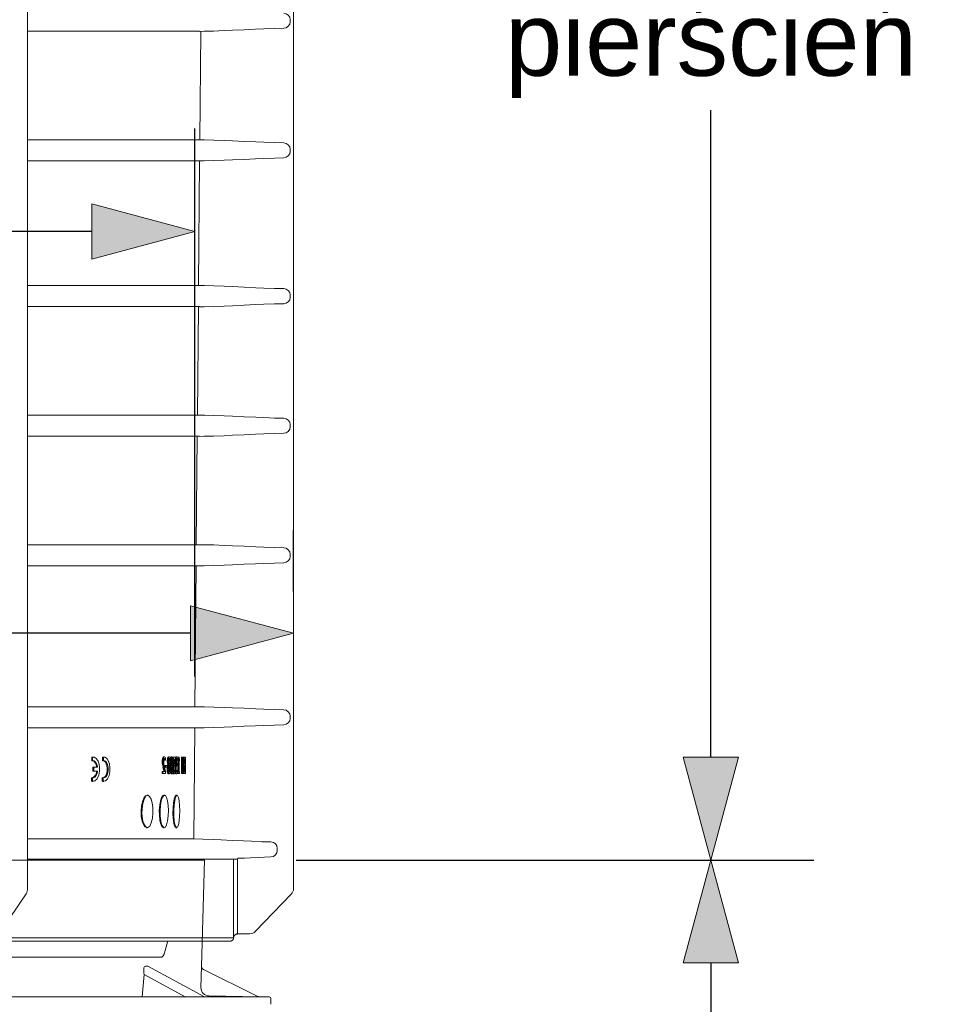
# Model space of a CAD drawing. Header units: millimetres. Extents: x 451 to 766, y 63 to 285.
# Tile 16 of 37: x 554 to 583, y 167 to 197. Entities that reach past the tile are written whole.
import ezdxf

# ---------------------------------------------------------------- set-up
doc = ezdxf.new("R2010")
doc.units = ezdxf.units.MM
doc.header["$LTSCALE"] = 5.08
doc.header["$PDMODE"] = 1
doc.header["$PDSIZE"] = -2
doc.linetypes.add('STYLE_10', pattern=[0.45139, 0.3125, -0.13889])
doc.layers.get('0').update_dxf_attribs({"lineweight": 18})
for name, color, linetype, lineweight in [('Bard 66 VS', 7, 'Continuous', 18), ('Keine', 7, 'Continuous', 18), ('None', 7, 'Continuous', 18)]:
    doc.layers.add(name, color=color, linetype=linetype, lineweight=lineweight)
doc.styles.add('Arial', font='arial.ttf')
doc.dimstyles.new('ASME', dxfattribs={"dimtxt": 2.272868, "dimasz": 3.175, "dimexe": 3.175, "dimexo": 1.5875, "dimgap": 0, "dimtad": 0, "dimtih": 1, "dimtoh": 1, "dimdec": 0, "dimzin": 3, "dimtxsty": 'Arial', "dimblk": 'VW_FILLEDARROW', "dimcen": 0, "dimazin": 0, "dimtfac": 1, "dimtdec": 0, "dimtix": 1, "dimtofl": 0, "dimtmove": 0, "dimatfit": 0, "dimldrblk": 'VW_FILLEDARROW', "dimfxl": 1, "dimfrac": 2, "dimtolj": 1, "dimtzin": 3, "dimarcsym": 0})

# ---------------------------------------------------------------- blocks, each defined once
blk = doc.blocks.new('Gruppe')
at = {"color": 7, "linetype": 'Continuous', "lineweight": 5}
for p, q in [((-152.55, 402.21), (-152.16, 402.15)), ((-152.55, 402.21), (-151.98, 402.21)), ((-152.16, 402.25), (-151.58, 402.25)), ((-145.88, 402.21), (-145.51, 402.15)), ((-145.88, 402.21), (-145.32, 402.21)), ((-145.51, 402.25), (-144.95, 402.25)), ((-108.21, 402.46), (-107.69, 402.46)), ((-105.2, 402.46), (-104.68, 402.46)), ((-103.99, 401.55), (-104.07, 400.97)), ((-103.99, 401.55), (-103.48, 401.55)), ((-103.49, 402.46), (-102.98, 402.46)), ((-102.58, 402.21), (-102.07, 402.21)), ((-102.07, 402.21), (-100.94, 402.21)), ((-100.84, 401.89), (-100.34, 401.89)), ((-100.45, 402.46), (-99.94, 402.46)), ((-99.31, 402.21), (-98.8, 402.21)), ((-98.8, 402.21), (-98.62, 402.21)), ((-97.07, 402.21), (-96.57, 402.21)), ((-96.57, 402.21), (-96.39, 402.21)), ((-96.36, 402.21), (-96.39, 401.77)), ((-96.36, 402.21), (-95.86, 402.21)), ((-95.86, 402.21), (-95.61, 402.21)), ((-95.61, 402.21), (-95.43, 402.21)), ((-95.43, 402.21), (-94.68, 402.21)), ((-152.58, 399.95), (-152.01, 399.95)), ((-151.81, 395.95), (-151.24, 395.95)), ((-148.92, 395.95), (-151.24, 395.95)), ((-145.9, 399.95), (-145.34, 399.95)), ((-109.01, 399.69), (-108.49, 399.69)), ((-108.89, 397.68), (-108.37, 397.68)), ((-108.55, 395.96), (-108.04, 395.96)), ((-107.83, 401), (-107.32, 401)), ((-107.6, 400.44), (-107.08, 400.44)), ((-107.22, 397.15), (-107.23, 396.01)), ((-107.23, 396.01), (-106.72, 396.01)), ((-107.22, 397.15), (-106.71, 397.15)), ((-107.06, 400.44), (-107.08, 400.44)), ((-105.78, 396.01), (-106.72, 396.01)), ((-106.71, 397.15), (-105.77, 397.15)), ((-105.92, 399.91), (-105.41, 399.91)), ((-105.59, 397.5), (-105.77, 396.95)), ((-105.59, 397.54), (-105.59, 397.5)), ((-105.59, 397.54), (-105.08, 397.54)), ((-105.59, 397.5), (-105.08, 397.5)), ((-105.08, 398.51), (-104.57, 398.51)), ((-104.85, 399.96), (-104.34, 399.96)), ((-104.84, 395.06), (-104.32, 395.06)), ((-104.26, 397.81), (-104.26, 397.58)), ((-104.26, 397.81), (-103.75, 397.81)), ((-103.51, 395.75), (-103, 395.75)), ((-103.3, 397.25), (-102.79, 397.25)), ((-103.14, 399), (-102.63, 399)), ((-102.64, 395.36), (-102.13, 395.36)), ((-102.59, 401.07), (-102.08, 401.07)), ((-102.4, 397.79), (-101.89, 397.79)), ((-101.2, 401.07), (-102.08, 401.07)), ((-101.92, 398.41), (-101.41, 398.41)), ((-101.5, 397.02), (-100.99, 397.02)), ((-101.12, 395.14), (-100.61, 395.14)), ((-100.97, 396.99), (-100.46, 396.99)), ((-100.96, 400.01), (-100.52, 400.01)), ((-100.71, 397.74), (-100.71, 397.64)), ((-100.71, 397.74), (-100.2, 397.74)), ((-100.71, 397.64), (-100.2, 397.64)), ((-100.18, 401), (-99.67, 401)), ((-100, 400.44), (-99.5, 400.44)), ((-99.83, 397.02), (-99.94, 397.02)), ((-99.9, 398.16), (-99.82, 398.16)), ((-99.48, 400.44), (-99.5, 400.44)), ((-98.31, 399.93), (-98.6, 399.93)), ((-95.86, 392.21), (-95.78, 400.83)), ((-95.65, 397.15), (-95.43, 397.15)), ((-95.64, 398.29), (-95.42, 398.29)), ((-95.62, 401.07), (-95.44, 401.07)), ((-94.83, 401.07), (-95.44, 401.07)), ((-94.87, 397.15), (-95.43, 397.15)), ((-95.42, 398.29), (-94.86, 398.29)), ((-152.68, 389.55), (-152.11, 389.55)), ((-151.83, 393.63), (-151.26, 393.63)), ((-151.26, 393.63), (-148.94, 393.63)), ((-146, 389.55), (-145.44, 389.55)), ((-109.16, 393.35), (-109.17, 392.21)), ((-109.17, 392.21), (-108.66, 392.21)), ((-109.16, 393.35), (-108.65, 393.35)), ((-107.07, 392.21), (-108.66, 392.21)), ((-108.65, 393.35), (-107.38, 393.35)), ((-106.03, 394.99), (-105.51, 394.99)), ((-105.29, 391.96), (-104.78, 391.96)), ((-104.06, 393.57), (-103.55, 393.57)), ((-103.34, 391.96), (-102.83, 391.96)), ((-103.1, 393.35), (-102.59, 393.35)), ((-102.59, 393.35), (-102.57, 393.35)), ((-102.48, 392.94), (-101.97, 392.94)), ((-101.99, 391.96), (-101.48, 391.96)), ((-101.69, 393.41), (-101.18, 393.41)), ((-101.47, 393.98), (-100.96, 393.98)), ((-100.96, 393.98), (-100.94, 393.98)), ((-100.95, 392.89), (-100.46, 392.89)), ((-100.52, 391.96), (-100.01, 391.96)), ((-100.02, 393.98), (-100.12, 393.64)), ((-100.02, 393.98), (-99.51, 393.98)), ((-99.7, 392.21), (-99.19, 392.21)), ((-99.51, 393.98), (-99.49, 393.98)), ((-99.5, 393.22), (-99.19, 393.22)), ((-99.19, 393.22), (-98.88, 393.22)), ((-98.37, 392.21), (-99.19, 392.21)), ((-98.66, 393.22), (-98.36, 393.22)), ((-97.16, 392.21), (-96.66, 392.21)), ((-96.44, 392.21), (-96.66, 392.21)), ((-96.35, 393.38), (-96.36, 392.21)), ((-96.36, 392.21), (-95.86, 392.21)), ((-95.7, 392.21), (-95.86, 392.21)), ((-95.7, 392.21), (-95.52, 392.21)), ((-95.69, 393.35), (-95.51, 393.35)), ((-94.77, 392.21), (-95.52, 392.21)), ((-95.51, 393.35), (-94.9, 393.35)), ((-152.3, 387.32), (-152.7, 387.29)), ((-152.7, 387.29), (-152.13, 387.29)), ((-151.73, 387.25), (-152.3, 387.25)), ((-145.65, 387.32), (-146.02, 387.29)), ((-146.02, 387.29), (-145.46, 387.29)), ((-145.09, 387.25), (-145.65, 387.25)), ((-118.5, 378.67), (-117.97, 378.67)), ((-108.1, 378.67), (-107.59, 378.67)), ((-100.4, 378.67), (-99.9, 378.67)), ((-118.15, 358.67), (-118.68, 358.67)), ((-107.76, 358.67), (-108.28, 358.67)), ((-100.07, 358.67), (-100.58, 358.67))]:
    blk.add_line(p, q, dxfattribs=at)
for points in [[(-152.58, 399.95), (-152.57, 400.42), (-152.55, 402.21)], [(-152.13, 387.29), (-150.62, 387.54), (-149.23, 388.87), (-148.24, 391.02), (-147.76, 393.48), (-147.72, 395.84), (-148.04, 397.96), (-148.66, 399.8), (-149.59, 401.25), (-150.83, 402.12), (-151.98, 402.21)], [(-151.98, 402.21), (-152, 401.15), (-152.01, 399.95)], [(-145.9, 399.95), (-145.9, 400.36), (-145.88, 402.21)], [(-145.46, 387.29), (-144.07, 387.53), (-142.8, 388.81), (-141.87, 390.91), (-141.4, 393.34), (-141.34, 395.73), (-141.63, 397.9), (-142.21, 399.77), (-143.08, 401.24), (-144.23, 402.11), (-145.32, 402.21)], [(-145.32, 402.21), (-145.33, 401.14), (-145.34, 399.95)], [(-108.21, 402.46), (-108.55, 402.25), (-108.75, 401.81), (-108.9, 401.14), (-108.98, 400.37), (-109.01, 399.69)], [(-108.49, 399.69), (-108.42, 400.87), (-108.3, 401.57), (-108.13, 402.08), (-107.93, 402.37), (-107.69, 402.46)], [(-107.05, 401.86), (-107.06, 401.16), (-107.06, 400.44)], [(-105.2, 402.46), (-105.51, 402.25), (-105.7, 401.79), (-105.85, 401.08), (-105.91, 400.3), (-105.92, 399.91)], [(-105.41, 399.91), (-105.37, 400.74), (-105.26, 401.48), (-105.09, 402.06), (-104.89, 402.38), (-104.68, 402.46)], [(-104.7, 401.45), (-104.86, 401.35), (-104.96, 401.11), (-105.05, 400.73), (-105.1, 400.25), (-105.11, 399.88)], [(-104.34, 399.96), (-104.36, 400.57), (-104.41, 400.94), (-104.48, 401.21), (-104.59, 401.39), (-104.7, 401.45)], [(-104.68, 402.46), (-104.38, 402.22), (-104.2, 401.71), (-104.07, 400.94), (-104.02, 400.14), (-104.02, 399.82)], [(-103.48, 401.55), (-103.29, 402.16), (-103.07, 402.44), (-102.98, 402.46)], [(-102.99, 401.32), (-103.07, 401.29), (-103.17, 401.1), (-103.26, 400.76)], [(-102.63, 399), (-102.67, 400.27), (-102.73, 400.76), (-102.82, 401.13), (-102.93, 401.3), (-102.99, 401.32)], [(-102.98, 402.46), (-102.85, 402.4), (-102.63, 401.98), (-102.51, 401.51)], [(-102.08, 401.07), (-102.08, 401.65), (-102.07, 402.21)], [(-100.94, 402.21), (-100.98, 398.32), (-100.99, 397.02)], [(-100.45, 402.46), (-100.6, 402.41), (-100.79, 402.06), (-100.84, 401.89)], [(-100.34, 401.89), (-100.24, 402.16), (-100.05, 402.43), (-99.94, 402.46)], [(-99.67, 401), (-99.79, 401.23), (-99.86, 401.3), (-99.92, 401.32)], [(-99.47, 401.85), (-99.48, 401.15), (-99.48, 400.44)], [(-99.31, 402.21), (-99.35, 396.67), (-99.39, 393.22)], [(-98.88, 393.22), (-98.87, 394.35), (-98.8, 402.21)], [(-98.62, 402.21), (-98.61, 401.6), (-98.58, 401.3), (-98.53, 401.08), (-98.44, 400.89), (-98.3, 400.82)], [(-97.07, 402.21), (-97.13, 396.15), (-97.16, 392.21)], [(-96.66, 392.21), (-96.65, 393.47), (-96.57, 402.21)], [(-96.39, 402.21), (-96.45, 395.29), (-96.46, 394.29)], [(-95.61, 402.21), (-95.69, 393.47), (-95.7, 392.21)], [(-95.44, 401.07), (-95.44, 401.64), (-95.43, 402.21)], [(-94.68, 402.21), (-94.76, 393.47), (-94.77, 392.21)], [(-152.01, 399.95), (-150.94, 399.85), (-149.97, 399), (-149.26, 397.55), (-148.92, 395.95)], [(-149.49, 395.95), (-149.81, 397.49), (-150.34, 398.71), (-151.08, 399.59), (-151.89, 399.94)], [(-151.83, 393.63), (-151.82, 394.12), (-151.81, 395.95)], [(-151.24, 395.95), (-151.25, 394.85), (-151.26, 393.63)], [(-145.02, 389.64), (-144.1, 390.46), (-143.41, 391.89), (-143.05, 393.58), (-142.98, 395.26), (-143.15, 396.8), (-143.54, 398.13), (-144.14, 399.2), (-144.92, 399.86), (-145.53, 399.91)], [(-145.34, 399.95), (-144.36, 399.86), (-143.47, 399.04), (-142.81, 397.63), (-142.47, 395.95), (-142.43, 394.28), (-142.63, 392.75), (-143.04, 391.4), (-143.65, 390.32), (-144.45, 389.64), (-145.44, 389.55)], [(-106.72, 396.01), (-106.71, 396.59), (-106.71, 397.15)], [(-105.77, 397.15), (-105.77, 396.59), (-105.78, 396.01)], [(-105.08, 397.5), (-105.08, 397.53), (-105.08, 397.54)], [(-104.92, 396.52), (-104.85, 395.73), (-104.84, 395.06)], [(-104.37, 397.59), (-104.37, 397.58), (-104.37, 397.55)], [(-103.45, 396.46), (-103.39, 394.92), (-103.31, 394.1), (-103.16, 393.46), (-103, 393.16), (-102.85, 393.1)], [(-102.59, 396.36), (-102.78, 395.89), (-102.89, 395.79), (-103, 395.75)], [(-102.61, 396.33), (-102.61, 396.3), (-102.64, 395.36)], [(-101.89, 397.79), (-101.78, 398.1), (-101.6, 398.35), (-101.41, 398.41)], [(-101.71, 401.07), (-101.73, 398.68), (-101.74, 398.41)], [(-101.38, 397.27), (-101.52, 397.22), (-101.66, 396.99), (-101.71, 396.8)], [(-101.23, 398.36), (-101.22, 399.72), (-101.2, 401.07)], [(-101.12, 395.14), (-101.12, 394.52), (-101.08, 393.98)], [(-100.26, 399.89), (-100.24, 399.21), (-100.2, 398.81), (-100.14, 398.5), (-100.03, 398.24), (-99.9, 398.16)], [(-100.2, 397.64), (-100.2, 397.69), (-100.2, 397.74)], [(-99.82, 398.16), (-99.83, 397.59), (-99.83, 397.02)], [(-98.6, 399.93), (-98.65, 394.07), (-98.66, 393.22)], [(-98.3, 400.82), (-98.3, 400.38), (-98.31, 399.93)], [(-95.43, 397.15), (-95.42, 397.72), (-95.42, 398.29)], [(-95.37, 397.15), (-95.4, 394.18), (-95.4, 393.35)], [(-95.34, 401.07), (-95.36, 398.61), (-95.36, 398.29)], [(-94.9, 393.35), (-94.9, 393.82), (-94.87, 397.15)], [(-94.86, 398.29), (-94.85, 398.98), (-94.83, 401.07)], [(-152.7, 387.29), (-152.7, 387.76), (-152.68, 389.55)], [(-152.11, 389.55), (-152.12, 388.49), (-152.13, 387.29)], [(-148.94, 393.63), (-149.28, 392.07), (-149.83, 390.83), (-150.59, 389.93), (-151.54, 389.51), (-152.11, 389.55)], [(-146.02, 387.29), (-146.02, 387.7), (-146, 389.55)], [(-145.44, 389.55), (-145.45, 388.48), (-145.46, 387.29)], [(-108.66, 392.21), (-108.65, 392.79), (-108.65, 393.35)], [(-107.06, 393.6), (-107.07, 392.92), (-107.07, 392.21)], [(-106.03, 394.99), (-106, 393.99), (-105.89, 393.1), (-105.73, 392.51), (-105.51, 392.07), (-105.29, 391.96)], [(-104.78, 391.96), (-105.11, 392.24), (-105.31, 392.84), (-105.46, 393.71), (-105.51, 394.68), (-105.51, 394.99)], [(-105.18, 394.86), (-105.16, 394.11), (-105.1, 393.62), (-105.01, 393.25), (-104.9, 393.03), (-104.77, 392.97)], [(-104.22, 392.82), (-104.44, 392.21), (-104.68, 391.97), (-104.78, 391.96)], [(-104.06, 393.57), (-103.84, 392.58), (-103.56, 392.04), (-103.34, 391.96)], [(-102.83, 391.96), (-103.2, 392.26), (-103.42, 392.91), (-103.55, 393.57)], [(-102.57, 393.35), (-102.58, 392.73), (-102.59, 392.1)], [(-102.48, 392.94), (-102.38, 392.51), (-102.18, 392.06), (-101.99, 391.96)], [(-101.48, 391.96), (-101.61, 392.01), (-101.83, 392.4), (-101.97, 392.94)], [(-101.75, 393.71), (-101.65, 393.29), (-101.54, 393.12), (-101.47, 393.1)], [(-100.97, 392.89), (-100.82, 392.28), (-100.63, 391.99), (-100.52, 391.96)], [(-100.94, 393.98), (-100.95, 393.27), (-100.95, 392.54)], [(-100.01, 391.96), (-100.13, 392), (-100.35, 392.4), (-100.46, 392.89)], [(-100.26, 393.66), (-100.16, 393.29), (-100.03, 393.11), (-99.98, 393.1)], [(-99.49, 393.98), (-99.5, 393.28), (-99.51, 392.57)], [(-99.19, 392.21), (-99.19, 392.72), (-99.19, 393.22)], [(-98.36, 393.22), (-98.37, 392.72), (-98.37, 392.21)], [(-95.52, 392.21), (-95.51, 392.78), (-95.51, 393.35)], [(-121.44, 362.78), (-121.94, 365.64), (-122.07, 368.85), (-121.84, 371.97), (-121.29, 374.73), (-120.44, 376.93), (-119.38, 378.32), (-118.5, 378.55)], [(-120.92, 362.79), (-120.07, 360.41), (-119.03, 359.01), (-117.87, 358.7), (-116.73, 359.62), (-115.77, 361.69), (-115.12, 364.57), (-114.83, 367.82), (-114.88, 371.05), (-115.24, 373.98), (-115.89, 376.38), (-116.8, 378.02), (-117.9, 378.66), (-119.08, 378.13), (-120.18, 376.38), (-121.02, 373.68), (-121.47, 370.47), (-121.52, 367.22), (-121.21, 364.22), (-120.92, 362.79)], [(-110.48, 363.24), (-110.81, 366.22), (-110.86, 369.48), (-110.61, 372.62), (-110.11, 375.33), (-109.4, 377.39), (-108.55, 378.52), (-108.1, 378.52)], [(-109.59, 361.51), (-108.84, 359.58), (-107.99, 358.7), (-107.11, 359), (-106.31, 360.46), (-105.69, 362.9), (-105.32, 365.96), (-105.2, 369.27), (-105.35, 372.46), (-105.73, 375.23), (-106.33, 377.31), (-107.1, 378.48), (-107.97, 378.55), (-108.85, 377.45), (-109.61, 375.27), (-110.13, 372.34), (-110.35, 369.06), (-110.27, 365.83), (-109.91, 362.93), (-109.59, 361.51)], [(-101.93, 361.76), (-102.27, 364.51), (-102.42, 367.73), (-102.34, 371.02), (-102.06, 374.04), (-101.6, 376.49), (-101.02, 378.11), (-100.4, 378.66)], [(-101.36, 361.48), (-100.83, 359.57), (-100.23, 358.7), (-99.61, 358.99), (-99.06, 360.4), (-98.63, 362.77), (-98.35, 365.79), (-98.26, 369.11), (-98.34, 372.36), (-98.6, 375.19), (-99.01, 377.31), (-99.55, 378.48), (-100.16, 378.56), (-100.78, 377.49), (-101.33, 375.39), (-101.72, 372.51), (-101.9, 369.24), (-101.86, 365.95), (-101.6, 362.98), (-101.36, 361.48)], [(-118.68, 358.7), (-119.79, 359.22), (-120.86, 360.98), (-121.44, 362.78)], [(-108.28, 358.76), (-108.45, 358.69), (-109.33, 359.51), (-110.09, 361.45), (-110.48, 363.24)], [(-100.58, 358.79), (-101.01, 358.95), (-101.6, 360.32), (-101.93, 361.76)]]:
    blk.add_lwpolyline(points, dxfattribs=at)
at = {"color": 7, "linetype": 'Continuous', "lineweight": 5, "flags": 128}
for points in [[(-95.86, 402.21), (-95.86, 402.1, -0.000971), (-96.45, 394.4), (-96.46, 394.29)], [(-95.78, 400.83), (-95.79, 400.71, -0.001074), (-96.43, 392.33), (-96.44, 392.21)]]:
    blk.add_lwpolyline(points, format="xyb", dxfattribs=at)
at = {"color": 7, "linetype": 'Continuous', "lineweight": 5}
for centre, radius, start, end in [((-107.49, 400.86), 0.502, 111.58165, 173.25443), ((-107.99, 401.51), 0.998, 20.61901, 73.00342), ((-107.79, 400.84), 0.495, 18.74488, 76.57433), ((-102.84, 401.52), 1.15, 124.6446, 178.26949), ((-83.28, 398.19), 20.48, 170.54629, 181.0528), ((-116.09, 399.29), 13.75, 358.59235, 9.26897), ((-92.84, 400.2), 7.69, 167.29987, 181.38066), ((-99.79, 400.99), 0.359, 111.60209, 177.54908), ((-100.3, 401.7), 0.847, 10.15445, 64.43688), ((-95.14, 399.5), 13.87, 179.18953, 187.521), ((-87.78, 400.88), 21.35, 188.61129, 193.32192), ((-10.99, 419.14), 100.29, 193.36809, 194.90513), ((-94.78, 399.49), 13.71, 179.13571, 187.56636), ((-89.53, 400.43), 19.04, 188.31397, 193.59632), ((-102.67, 399.7), 5.45, 167.14855, 180.59077), ((-92.71, 399.84), 15.41, 180.70566, 194.27064), ((-32.04, 413.69), 78.04, 193.13371, 195.10874), ((-110.97, 399.36), 3.54, 17.68025, 27.59131), ((-23.75, 414.91), 85.99, 192.67615, 194.34596), ((-109.84, 399.62), 2.88, 16.52931, 28.69579), ((-97.99, 395.07), 8.03, 173.32133, 180.61411), ((-99.33, 399.62), 6.6, 177.52544, 198.40694), ((-100.02, 395.33), 5.51, 156.78863, 183.52943), ((-98.84, 399.62), 6.58, 177.4755, 198.4385), ((-101.05, 395.06), 4.14, 158.32206, 182.68259), ((-98.81, 399.54), 6.31, 176.911, 195.31821), ((-110.62, 394.86), 5.79, 344.76604, 2.00557), ((-108.4, 400.18), 3.55, 356.45964, 15.01257), ((-108.73, 400.26), 4.52, 328.19741, 337.26128), ((-96.91, 392.66), 8.9, 149.20642, 153.8168), ((-107.59, 394.67), 3.29, 328.8912, 6.87408), ((-108.68, 399.9), 4.34, 341.34041, 0.84911), ((-111.35, 395.4), 7.04, 357.2624, 14.93518), ((-109.97, 399.6), 5.95, 340.25901, 2.08587), ((-111.3, 395.26), 7.3, 357.60891, 18.23903), ((-71.52, 397.26), 32.23, 179.00886, 186.56058), ((-102.44, 396.6), 1.02, 187.67808, 236.27647), ((-86.74, 398.33), 16.7, 171.65254, 180.84698), ((-66.11, 397.77), 37.33, 179.51659, 180.49413), ((-102.71, 397.54), 0.732, 187.06614, 241.58107), ((-110.43, 398.77), 7.29, 347.89633, 1.79853), ((-112.13, 399.39), 8.99, 357.56441, 9.12589), ((-103.16, 397.25), 0.371, 285.77763, 359.22971), ((-110.23, 398.8), 7.59, 348.17916, 1.52726), ((-88.91, 395.06), 13.73, 178.73295, 188.87067), ((-113.82, 398.75), 11.48, 347.97746, 1.02571), ((-101.74, 397.78), 0.661, 105.5682, 179.16496), ((-92.77, 395.67), 9.37, 166.95138, 181.8826), ((-88.62, 395.04), 13.52, 178.64856, 188.94663), ((-91.78, 395.08), 10.07, 178.42668, 187.79356), ((-94.98, 395.48), 6.86, 168.86332, 181.03377), ((-101.43, 398), 0.408, 60.22115, 87.26345), ((-101.45, 396.73), 0.543, 31.66435, 82.25708), ((-90.19, 395.19), 10.93, 170.48996, 180.2405), ((-98.17, 398.92), 2.8, 181.55483, 205.06068), ((-99.51, 396.78), 1.48, 144.43318, 171.74566), ((-87.9, 394.85), 12.71, 178.68895, 188.89682), ((-90.22, 395.23), 10.39, 170.2431, 180.49653), ((-95.28, 399.59), 5.26, 175.33645, 200.61371), ((-99.08, 396.81), 1.39, 143.63385, 172.58135), ((-93.97, 395.39), 6.38, 168.52459, 181.61563), ((-90.95, 394.97), 9.4, 178.53795, 188.05644), ((-94.84, 399.93), 5.42, 168.6124, 180.47587), ((-99.84, 396.65), 0.384, 105.39805, 178.16962), ((-103.98, 399.53), 4.08, 12.8037, 20.39729), ((-103.01, 399.69), 3.59, 12.08959, 21.53586), ((-154.51, 393.73), 5.01, 305.42555, 358.80918), ((-114.03, 394.88), 10.03, 348.1628, 0.46188), ((-102.95, 393.47), 0.383, 285.34107, 342.30771), ((-102.84, 392.25), 0.294, 271.51202, 328.08416), ((-104.25, 394.71), 2.88, 333.11982, 345.28399), ((-101.68, 392.67), 0.738, 285.94712, 349.9773), ((-101.65, 393.56), 0.499, 291.60526, 342.79693), ((-103.77, 394.72), 2.91, 333.21236, 345.22813), ((-100.27, 392.68), 0.766, 289.44776, 351.93112), ((-100.71, 394.05), 1.21, 307.40417, 356.6042)]:
    blk.add_arc(centre, radius, start, end, dxfattribs=at)
blk = doc.blocks.new('Gruppe-7')
at = {"color": 7, "linetype": 'Continuous', "lineweight": 15}
for p, q in [((-30.06, 856.14), (-30.06, 857.41)), ((-192.17, 850.31), (-86.06, 850.31)), ((-83.11, 850.28), (-86.06, 850.21))]:
    blk.add_line(p, q, dxfattribs=at)
blk.add_lwpolyline([(-83.11, 850.28), (-77.31, 850.42), (-70.83, 850.65), (-65.71, 850.88), (-58.55, 851.21), (-51.39, 851.55), (-46.27, 851.77), (-39.79, 852), (-33.99, 852.14)], dxfattribs=at)
for centre, start, end in [((-34.06, 857.41), 0.00662, 89.00488), ((-34.06, 856.14), 270.992, 359.99649)]:
    blk.add_arc(centre, 4, start, end, dxfattribs=at)
blk = doc.blocks.new('Gruppe-8')
at = {"color": 7, "linetype": 'Continuous', "lineweight": 15}
for p, q in [((-85.95, 783.28), (-192.17, 783.28)), ((-83, 783.25), (-85.95, 783.28)), ((-30.06, 776.13), (-30.06, 777.4)), ((-192.17, 770.3), (-86.06, 770.3)), ((-83.11, 770.27), (-86.06, 770.2))]:
    blk.add_line(p, q, dxfattribs=at)
for points in [[(-33.99, 781.4), (-39.78, 781.54), (-46.24, 781.77), (-51.35, 781.99), (-58.49, 782.33), (-65.64, 782.66), (-70.75, 782.88), (-77.21, 783.11), (-83, 783.25)], [(-83.11, 770.27), (-77.31, 770.41), (-70.83, 770.65), (-65.71, 770.87), (-58.55, 771.2), (-51.39, 771.54), (-46.27, 771.76), (-39.79, 771.99), (-33.99, 772.13)]]:
    blk.add_lwpolyline(points, dxfattribs=at)
for centre, start, end in [((-34.06, 777.4), 0.00662, 89.00488), ((-34.06, 776.13), 270.992, 359.99649)]:
    blk.add_arc(centre, 4, start, end, dxfattribs=at)
blk = doc.blocks.new('Gruppe-9')
at = {"color": 7, "linetype": 'Continuous', "lineweight": 15}
for p, q in [((-85.95, 693.28), (-192.17, 693.28)), ((-83, 693.25), (-85.95, 693.28)), ((-30.06, 686.13), (-30.06, 687.4)), ((-192.17, 680.3), (-86.06, 680.3)), ((-83.11, 680.27), (-86.06, 680.2))]:
    blk.add_line(p, q, dxfattribs=at)
for points in [[(-33.99, 691.4), (-39.78, 691.54), (-46.24, 691.77), (-51.35, 691.99), (-58.49, 692.33), (-65.64, 692.66), (-70.75, 692.88), (-77.21, 693.11), (-83, 693.25)], [(-83.11, 680.27), (-77.31, 680.41), (-70.83, 680.65), (-65.71, 680.87), (-58.55, 681.2), (-51.39, 681.54), (-46.27, 681.76), (-39.79, 681.99), (-33.99, 682.13)]]:
    blk.add_lwpolyline(points, dxfattribs=at)
for centre, start, end in [((-34.06, 687.4), 0.00662, 89.00488), ((-34.06, 686.13), 270.992, 359.99649)]:
    blk.add_arc(centre, 4, start, end, dxfattribs=at)
blk = doc.blocks.new('Gruppe-10')
at = {"color": 7, "linetype": 'Continuous', "lineweight": 15}
for p, q in [((-85.95, 613.28), (-192.17, 613.28)), ((-83, 613.25), (-85.95, 613.28)), ((-30.06, 606.13), (-30.06, 607.4)), ((-192.17, 600.3), (-86.06, 600.3)), ((-83.11, 600.27), (-86.06, 600.2))]:
    blk.add_line(p, q, dxfattribs=at)
for points in [[(-33.99, 611.4), (-39.78, 611.54), (-46.24, 611.77), (-51.35, 611.99), (-58.49, 612.33), (-65.64, 612.66), (-70.75, 612.88), (-77.21, 613.11), (-83, 613.25)], [(-83.11, 600.27), (-77.31, 600.41), (-70.83, 600.65), (-65.71, 600.87), (-58.55, 601.2), (-51.39, 601.54), (-46.27, 601.76), (-39.79, 601.99), (-33.99, 602.13)]]:
    blk.add_lwpolyline(points, dxfattribs=at)
for centre, start, end in [((-34.06, 607.4), 0.00662, 89.00488), ((-34.06, 606.13), 270.992, 359.99649)]:
    blk.add_arc(centre, 4, start, end, dxfattribs=at)
blk = doc.blocks.new('Gruppe-11')
at = {"color": 7, "linetype": 'Continuous', "lineweight": 15}
for p, q in [((-85.95, 533.33), (-192.17, 533.33)), ((-83, 533.31), (-85.95, 533.33)), ((-30.06, 526.18), (-30.06, 527.45)), ((-192.17, 520.35), (-86.06, 520.35)), ((-83.11, 520.33), (-86.06, 520.26))]:
    blk.add_line(p, q, dxfattribs=at)
for points in [[(-33.99, 531.45), (-39.78, 531.59), (-46.24, 531.82), (-51.35, 532.04), (-58.49, 532.38), (-65.64, 532.71), (-70.75, 532.94), (-77.21, 533.17), (-83, 533.31)], [(-83.11, 520.33), (-77.31, 520.47), (-70.83, 520.7), (-65.71, 520.92), (-58.55, 521.26), (-51.39, 521.59), (-46.27, 521.81), (-39.79, 522.04), (-33.99, 522.18)]]:
    blk.add_lwpolyline(points, dxfattribs=at)
for centre, start, end in [((-34.06, 527.45), 0.00662, 89.00488), ((-34.06, 526.18), 270.992, 359.99649)]:
    blk.add_arc(centre, 4, start, end, dxfattribs=at)
blk = doc.blocks.new('Gruppe-12')
at = {"color": 7, "linetype": 'Continuous', "lineweight": 15}
for p, q in [((-85.95, 433.33), (-192.17, 433.33)), ((-83, 433.31), (-85.95, 433.33)), ((-30.06, 426.18), (-30.06, 427.45)), ((-192.17, 420.35), (-86.06, 420.35)), ((-83.11, 420.33), (-86.06, 420.26))]:
    blk.add_line(p, q, dxfattribs=at)
for points in [[(-33.99, 431.45), (-39.78, 431.59), (-46.24, 431.82), (-51.35, 432.04), (-58.49, 432.38), (-65.64, 432.71), (-70.75, 432.94), (-77.21, 433.17), (-83, 433.31)], [(-83.11, 420.33), (-77.31, 420.47), (-70.83, 420.7), (-65.71, 420.92), (-58.55, 421.26), (-51.39, 421.59), (-46.27, 421.81), (-39.79, 422.04), (-33.99, 422.18)]]:
    blk.add_lwpolyline(points, dxfattribs=at)
for centre, start, end in [((-34.06, 427.45), 0.00662, 89.00488), ((-34.06, 426.18), 270.992, 359.99649)]:
    blk.add_arc(centre, 4, start, end, dxfattribs=at)
blk = doc.blocks.new('Gruppe-14')
at = {"color": 7, "linetype": 'Continuous', "lineweight": 15}
for p, q in [((-192.17, 1276.84), (-192.17, 321.13)), ((-28, 321.13), (-28, 1276.84)), ((-85.85, 783.23), (-85.27, 850.27)), ((-86.63, 693.25), (-85.96, 770.29)), ((-86.74, 680.28), (-87.32, 613.26)), ((-88.01, 533.2), (-87.43, 600.27)), ((-88.88, 433.22), (-88.12, 520.33)), ((-89.58, 351.73), (-88.99, 420.31)), ((-92.53, 351.76), (-192.17, 351.76)), ((-89.58, 351.73), (-92.53, 351.76)), ((-38.06, 344.63), (-38.06, 345.9)), ((-192.17, 339.28), (-65.04, 339.28)), ((-65.04, 339.28), (-65.04, 295.06)), ((-65.04, 339.28), (-62.58, 339.28)), ((-62.58, 295.06), (-62.58, 339.28)), ((-193.09, 317.94), (-208.49, 294.99)), ((-51.56, 294.72), (-29.41, 317.66)), ((-62.55, 293.06), (-62.56, 293.11)), ((-62.55, 293.06), (-55.07, 293.19)), ((-62.55, 293.06), (-62.55, 293.06)), ((-1119, 288.67), (-67, 288.67)), ((-65.01, 290.67), (-217.85, 290.67)), ((-105.71, 287.98), (-108.07, 280.09)), ((-65.01, 290.67), (-65.01, 290.62)), ((-65.01, 290.62), (-65, 290.62)), ((-65, 290.62), (-65, 290.62)), ((-593, 278.67), (-109.99, 278.67))]:
    blk.add_line(p, q, dxfattribs=at)
for points in [[(-41.99, 349.9), (-47.61, 350.04), (-53.89, 350.26), (-58.85, 350.48), (-65.79, 350.81), (-72.72, 351.15), (-77.68, 351.37), (-83.96, 351.59), (-89.58, 351.73)], [(-62.09, 339.78), (-58.16, 339.9), (-54.45, 340.08), (-49.63, 340.34), (-45.92, 340.51), (-41.99, 340.63)], [(-65.04, 295.06), (-65.04, 294.99), (-65.04, 294.92), (-65.04, 294.86), (-65.04, 294.79), (-65.04, 294.72), (-65.04, 294.65), (-65.04, 294.58), (-65.04, 294.51), (-65.04, 294.44), (-65.04, 294.37), (-65.04, 294.31), (-65.04, 294.24), (-65.04, 294.17), (-65.04, 294.1), (-65.04, 294.03), (-65.04, 293.96), (-65.04, 293.89), (-65.04, 293.83), (-65.04, 293.76), (-65.04, 293.69), (-65.04, 293.62), (-65.04, 293.55), (-65.04, 293.48), (-65.04, 293.41), (-65.04, 293.34), (-65.04, 293.28), (-65.04, 293.21), (-65.04, 293.14), (-65.03, 293.07), (-65.03, 293), (-65.03, 292.93), (-65.03, 292.86), (-65.03, 292.79), (-65.03, 292.73), (-65.03, 292.66), (-65.03, 292.59), (-65.03, 292.52), (-65.03, 292.45), (-65.03, 292.38), (-65.03, 292.31), (-65.03, 292.25), (-65.03, 292.18), (-65.03, 292.11), (-65.03, 292.04), (-65.03, 291.97), (-65.03, 291.9), (-65.02, 291.83), (-65.02, 291.76), (-65.02, 291.7), (-65.02, 291.63), (-65.02, 291.56), (-65.02, 291.49), (-65.02, 291.42), (-65.02, 291.35), (-65.02, 291.28), (-65.02, 291.21), (-65.02, 291.15), (-65.01, 291.08), (-65.01, 291.01), (-65.01, 290.94), (-65.01, 290.87), (-65.01, 290.8), (-65.01, 290.73), (-65.01, 290.67)], [(-62.56, 293.11), (-62.62, 293.11), (-62.68, 293.1), (-62.74, 293.1), (-62.8, 293.09), (-62.86, 293.09), (-62.92, 293.08), (-62.98, 293.07), (-63.04, 293.06), (-63.09, 293.04), (-63.15, 293.03), (-63.21, 293.01), (-63.27, 293), (-63.32, 292.98), (-63.38, 292.96), (-63.44, 292.94), (-63.49, 292.92), (-63.55, 292.89), (-63.6, 292.87), (-63.65, 292.84), (-63.71, 292.81), (-63.76, 292.78), (-63.81, 292.75), (-63.86, 292.72), (-63.91, 292.69), (-63.96, 292.65), (-64.01, 292.62), (-64.06, 292.58), (-64.1, 292.55), (-64.15, 292.51), (-64.2, 292.47), (-64.24, 292.43), (-64.28, 292.39), (-64.32, 292.34), (-64.36, 292.3), (-64.4, 292.25), (-64.44, 292.21), (-64.48, 292.16), (-64.52, 292.11), (-64.55, 292.07), (-64.59, 292.02), (-64.62, 291.97), (-64.65, 291.92), (-64.68, 291.86), (-64.71, 291.81), (-64.74, 291.76), (-64.76, 291.71), (-64.79, 291.65), (-64.81, 291.6), (-64.84, 291.54), (-64.86, 291.49), (-64.88, 291.43), (-64.9, 291.37), (-64.91, 291.31), (-64.93, 291.26), (-64.94, 291.2), (-64.96, 291.14), (-64.97, 291.08), (-64.98, 291.02), (-64.99, 290.96), (-64.99, 290.9), (-65, 290.84), (-65, 290.79), (-65.01, 290.73), (-65.01, 290.67)], [(-62.55, 293.06), (-62.61, 293.06), (-62.67, 293.06), (-62.73, 293.05), (-62.79, 293.05), (-62.84, 293.04), (-62.9, 293.03), (-62.96, 293.02), (-63.02, 293.01), (-63.08, 293), (-63.14, 292.98), (-63.2, 292.97), (-63.25, 292.95), (-63.31, 292.93), (-63.37, 292.91), (-63.42, 292.89), (-63.48, 292.87), (-63.53, 292.84), (-63.59, 292.82), (-63.64, 292.79), (-63.69, 292.76), (-63.74, 292.73), (-63.8, 292.7), (-63.85, 292.67), (-63.9, 292.64), (-63.95, 292.6), (-63.99, 292.57), (-64.04, 292.53), (-64.09, 292.5), (-64.13, 292.46), (-64.18, 292.42), (-64.22, 292.38), (-64.27, 292.34), (-64.31, 292.29), (-64.35, 292.25), (-64.39, 292.2), (-64.43, 292.16), (-64.47, 292.11), (-64.5, 292.07), (-64.54, 292.02), (-64.57, 291.97), (-64.6, 291.92), (-64.64, 291.87), (-64.67, 291.82), (-64.7, 291.76), (-64.72, 291.71), (-64.75, 291.66), (-64.78, 291.6), (-64.8, 291.55), (-64.82, 291.49), (-64.85, 291.44), (-64.87, 291.38), (-64.88, 291.33), (-64.9, 291.27), (-64.92, 291.21), (-64.93, 291.15), (-64.95, 291.09), (-64.96, 291.04), (-64.97, 290.98), (-64.98, 290.92), (-64.99, 290.86), (-64.99, 290.8), (-65, 290.74), (-65, 290.68), (-65, 290.62)], [(-62.55, 293.06), (-62.59, 293.06), (-62.64, 293.06), (-62.68, 293.06), (-62.72, 293.05), (-62.77, 293.05), (-62.81, 293.04), (-62.85, 293.04), (-62.89, 293.03), (-62.94, 293.03), (-62.98, 293.02), (-63.02, 293.01), (-63.06, 293), (-63.11, 292.99), (-63.15, 292.98), (-63.19, 292.97), (-63.23, 292.96), (-63.27, 292.94), (-63.31, 292.93), (-63.35, 292.91), (-63.39, 292.9), (-63.44, 292.88), (-63.48, 292.87), (-63.52, 292.85), (-63.55, 292.83), (-63.59, 292.81), (-63.63, 292.79), (-63.67, 292.77), (-63.71, 292.75), (-63.75, 292.73), (-63.78, 292.71), (-63.82, 292.69), (-63.86, 292.67), (-63.89, 292.64), (-63.93, 292.62), (-63.97, 292.59), (-64, 292.57), (-64.03, 292.54), (-64.07, 292.51), (-64.1, 292.49), (-64.14, 292.46), (-64.17, 292.43), (-64.2, 292.4), (-64.23, 292.37), (-64.26, 292.34), (-64.29, 292.31), (-64.32, 292.28), (-64.35, 292.25), (-64.38, 292.22), (-64.41, 292.18), (-64.44, 292.15), (-64.46, 292.12), (-64.49, 292.08), (-64.52, 292.05), (-64.54, 292.01), (-64.57, 291.98), (-64.59, 291.94), (-64.62, 291.9), (-64.64, 291.87), (-64.66, 291.83), (-64.68, 291.79), (-64.7, 291.76), (-64.72, 291.72), (-64.74, 291.68), (-64.76, 291.64)], [(-62.58, 295.06), (-62.58, 295.03), (-62.58, 295), (-62.58, 294.97), (-62.59, 294.94), (-62.59, 294.91), (-62.59, 294.88), (-62.59, 294.85), (-62.59, 294.82), (-62.59, 294.79), (-62.59, 294.76), (-62.59, 294.73), (-62.59, 294.7), (-62.59, 294.66), (-62.59, 294.63), (-62.59, 294.6), (-62.59, 294.57), (-62.6, 294.54), (-62.6, 294.51), (-62.6, 294.48), (-62.6, 294.45), (-62.6, 294.42), (-62.6, 294.39), (-62.6, 294.36), (-62.6, 294.33), (-62.6, 294.3), (-62.6, 294.27), (-62.6, 294.24), (-62.6, 294.21), (-62.6, 294.18), (-62.6, 294.15), (-62.6, 294.12), (-62.6, 294.08), (-62.6, 294.05), (-62.6, 294.02), (-62.59, 293.99), (-62.59, 293.96), (-62.59, 293.93), (-62.59, 293.9), (-62.59, 293.87), (-62.59, 293.84), (-62.59, 293.81), (-62.59, 293.78), (-62.59, 293.75), (-62.59, 293.72), (-62.59, 293.69), (-62.59, 293.66), (-62.59, 293.63), (-62.58, 293.6), (-62.58, 293.57), (-62.58, 293.53), (-62.58, 293.5), (-62.58, 293.47), (-62.58, 293.44), (-62.58, 293.41), (-62.58, 293.38), (-62.57, 293.35), (-62.57, 293.32), (-62.57, 293.29), (-62.57, 293.26), (-62.57, 293.23), (-62.57, 293.2), (-62.56, 293.17), (-62.56, 293.14), (-62.56, 293.11)], [(-67, 288.67), (-66.95, 288.67), (-66.91, 288.67), (-66.86, 288.67), (-66.81, 288.67), (-66.76, 288.68), (-66.71, 288.69), (-66.67, 288.69), (-66.62, 288.7), (-66.57, 288.71), (-66.52, 288.72), (-66.48, 288.74), (-66.43, 288.75), (-66.38, 288.76), (-66.34, 288.78), (-66.29, 288.8), (-66.25, 288.81), (-66.2, 288.83), (-66.16, 288.85), (-66.12, 288.87), (-66.07, 288.89), (-66.03, 288.92), (-65.99, 288.94), (-65.95, 288.97), (-65.91, 288.99), (-65.87, 289.02), (-65.83, 289.05), (-65.79, 289.08), (-65.75, 289.11), (-65.71, 289.14), (-65.68, 289.17), (-65.64, 289.2), (-65.6, 289.24), (-65.57, 289.27), (-65.54, 289.3), (-65.5, 289.34), (-65.47, 289.38), (-65.44, 289.41), (-65.41, 289.45), (-65.38, 289.49), (-65.36, 289.53), (-65.33, 289.57), (-65.3, 289.61), (-65.28, 289.65), (-65.25, 289.7), (-65.23, 289.74), (-65.21, 289.78), (-65.19, 289.82), (-65.17, 289.87), (-65.15, 289.91), (-65.13, 289.96), (-65.11, 290), (-65.1, 290.05), (-65.09, 290.1), (-65.07, 290.14), (-65.06, 290.19), (-65.05, 290.24), (-65.04, 290.28), (-65.03, 290.33), (-65.02, 290.38), (-65.02, 290.43), (-65.01, 290.47), (-65.01, 290.52), (-65, 290.57), (-65, 290.62)], [(-64.76, 291.64), (-64.77, 291.63), (-64.78, 291.61), (-64.78, 291.6), (-64.79, 291.58), (-64.8, 291.57), (-64.8, 291.55), (-64.81, 291.53), (-64.82, 291.52), (-64.82, 291.5), (-64.83, 291.49), (-64.83, 291.47), (-64.84, 291.46), (-64.85, 291.44), (-64.85, 291.43), (-64.86, 291.41), (-64.86, 291.4), (-64.87, 291.38), (-64.87, 291.36), (-64.88, 291.35), (-64.88, 291.33), (-64.89, 291.32), (-64.89, 291.3), (-64.9, 291.29), (-64.9, 291.27), (-64.91, 291.25), (-64.91, 291.24), (-64.92, 291.22), (-64.92, 291.21), (-64.93, 291.19), (-64.93, 291.17), (-64.93, 291.16), (-64.94, 291.14), (-64.94, 291.13), (-64.95, 291.11), (-64.95, 291.09), (-64.95, 291.08), (-64.96, 291.06), (-64.96, 291.05), (-64.96, 291.03), (-64.96, 291.01), (-64.97, 291), (-64.97, 290.98), (-64.97, 290.96), (-64.98, 290.95), (-64.98, 290.93), (-64.98, 290.92), (-64.98, 290.9), (-64.99, 290.88), (-64.99, 290.87), (-64.99, 290.85), (-64.99, 290.83), (-64.99, 290.82), (-64.99, 290.8), (-65, 290.78), (-65, 290.77), (-65, 290.75), (-65, 290.74), (-65, 290.72), (-65, 290.7), (-65, 290.69), (-65, 290.67), (-65, 290.65), (-65, 290.64), (-65.01, 290.62)]]:
    blk.add_lwpolyline(points, dxfattribs=at)
for centre, radius, start, end in [((-42.06, 345.9), 4, 0.00657, 89.00557), ((-42.06, 344.63), 4, 270.99156, 359.99715), ((-62.08, 339.28), 0.5, 90.9968, 179.98848), ((-197.89, 321.05), 5.72, 326.95509, 0.81157), ((-33, 321.13), 5, 316, 0), ((-55.16, 298.19), 5, 271, 316), ((-110.5, 289.42), 5, 343.30076, 351.31306), ((-109.99, 280.67), 2, 270, 343.30076)]:
    blk.add_arc(centre, radius, start, end, dxfattribs=at)
at = {"layer": 'None', "color": 7}
for name in ['Gruppe-7', 'Gruppe-8', 'Gruppe-9', 'Gruppe-10', 'Gruppe-11', 'Gruppe-12', 'Gruppe']:
    blk.add_blockref(name, (0, 0), dxfattribs=at)
blk = doc.blocks.new('Gruppe-20')
at = {"layer": 'None', "color": 7, "linetype": 'STYLE_10', "lineweight": 13}
blk.add_line((-100.11, 338.67), (-1085.9, 338.67), dxfattribs=at)
at = {"layer": 'None', "color": 7}
blk.add_blockref('Gruppe-14', (0, 0), dxfattribs=at)
blk = doc.blocks.new('VW_FILLEDARROW')
at = {"linetype": 'ByBlock', "lineweight": 0}
blk.add_hatch(color=0, dxfattribs=at).paths.add_polyline_path([(-0.9999, 0.2679), (0, 0), (-0.9999, -0.2679)])
at = {"layer": 'None', "color": 0, "lineweight": 5}
blk.add_lwpolyline([(-0.9999, 0.2679), (0, 0), (-0.9999, -0.2679)], close=True, dxfattribs=at)
blk = doc.blocks.new('*D29')
at = {"layer": 'Bard 66 VS', "color": 0, "lineweight": -2}
for p, q in [((562.023, 221.12), (578.413, 221.12)), ((575.238, 217.945), (575.238, 197.973)), ((575.238, 174.295), (575.238, 194.266)), ((562.437, 171.12), (578.413, 171.12))]:
    blk.add_line(p, q, dxfattribs=at)
at = {"layer": 'Defpoints', "color": 0}
for p in [(560.435, 221.12), (575.238, 221.12), (560.85, 171.12)]:
    blk.add_point(p, dxfattribs=at)
at = {"layer": 'Bard 66 VS', "color": 0, "lineweight": -2, "xscale": 3.175, "yscale": 3.175, "zscale": 3.175}
for p, rotation in [((575.238, 221.12), 90), ((575.238, 171.12), 270)]:
    blk.add_blockref('VW_FILLEDARROW', p, dxfattribs=dict(at, rotation=rotation))
at = {"layer": 'Bard 66 VS', "color": 0, "linetype": 'Continuous', "lineweight": 18, "insert": (575.238, 196.12), "char_height": 2.27287, "attachment_point": 5, "style": 'Arial'}
blk.add_mtext('\\A1;pierścień', dxfattribs=at)
blk = doc.blocks.new('*D30')
at = {"layer": 'Bard 66 VS', "color": 0, "lineweight": -2}
for p, q in [((564.025, 171.12), (578.413, 171.12)), ((575.238, 167.945), (575.238, 155.718)), ((575.238, 139.795), (575.238, 152.022)), ((560.12, 136.62), (578.413, 136.62))]:
    blk.add_line(p, q, dxfattribs=at)
at = {"layer": 'Defpoints', "color": 0}
for p in [(562.437, 171.12), (575.238, 171.12), (558.533, 136.62)]:
    blk.add_point(p, dxfattribs=at)
at = {"layer": 'Bard 66 VS', "color": 0, "lineweight": -2, "xscale": 3.175, "yscale": 3.175, "zscale": 3.175}
for p, rotation in [((575.238, 171.12), 90), ((575.238, 136.62), 270)]:
    blk.add_blockref('VW_FILLEDARROW', p, dxfattribs=dict(at, rotation=rotation))
at = {"layer": 'Bard 66 VS', "color": 0, "linetype": 'Continuous', "lineweight": 18, "insert": (575.238, 153.87), "char_height": 2.27287, "attachment_point": 5, "style": 'Arial'}
blk.add_mtext('\\A1;podstawa', dxfattribs=at)
blk = doc.blocks.new('*D33')
at = {"color": 0, "lineweight": -2}
for p, q in [((508.76, 176.792), (508.76, 193.694)), ((559.308, 176.789), (559.308, 193.694)), ((511.935, 190.519), (527.65, 190.519)), ((556.133, 190.519), (540.565, 190.519))]:
    blk.add_line(p, q, dxfattribs=at)
at = {"layer": 'Defpoints', "color": 0}
for p in [(508.76, 190.519), (508.76, 175.204), (559.308, 175.202)]:
    blk.add_point(p, dxfattribs=at)
at = {"color": 0, "lineweight": -2, "xscale": 3.175, "yscale": 3.175, "zscale": 3.175, "rotation": 180}
blk.add_blockref('VW_FILLEDARROW', (508.76, 190.519), dxfattribs=at)
at = {"color": 0, "lineweight": -2, "xscale": 3.175, "yscale": 3.175, "zscale": 3.175}
blk.add_blockref('VW_FILLEDARROW', (559.308, 190.519), dxfattribs=at)
at = {"color": 0, "linetype": 'Continuous', "insert": (534.108, 190.519), "char_height": 2.27287, "attachment_point": 5, "style": 'Arial'}
blk.add_mtext('\\A1;DN 1000', dxfattribs=at)
blk = doc.blocks.new('*D34')
at = {"color": 0, "lineweight": -2}
for p, q in [((505.858, 179.407), (505.858, 181.294)), ((562.358, 179.407), (562.358, 181.294)), ((509.033, 178.119), (529.089, 178.119)), ((559.183, 178.119), (539.126, 178.119))]:
    blk.add_line(p, q, dxfattribs=at)
at = {"layer": 'Defpoints', "color": 0}
for p in [(505.858, 178.119), (505.858, 177.819), (562.358, 177.819)]:
    blk.add_point(p, dxfattribs=at)
at = {"color": 0, "lineweight": -2, "xscale": 3.175, "yscale": 3.175, "zscale": 3.175, "rotation": 180}
blk.add_blockref('VW_FILLEDARROW', (505.858, 178.119), dxfattribs=at)
at = {"color": 0, "lineweight": -2, "xscale": 3.175, "yscale": 3.175, "zscale": 3.175}
blk.add_blockref('VW_FILLEDARROW', (562.358, 178.119), dxfattribs=at)
at = {"color": 0, "linetype": 'Continuous', "insert": (534.108, 178.119), "char_height": 2.27287, "attachment_point": 5, "style": 'Arial'}
blk.add_mtext('\\A1;\\pxqc;\\A1;Ø1130', dxfattribs=at)
blk = doc.blocks.new('Gruppe-57')
at = {"color": 7, "lineweight": 13}
for p, q in [((475.14, -65.43), (510.15, -84.48)), ((471.55, -84.48), (472.76, -70.61)), ((472.76, -70.61), (498.57, -84.52))]:
    blk.add_line(p, q, dxfattribs=at)
blk.add_lwpolyline([(472.76, -70.61), (472.64, -69.75), (472.54, -67.94), (472.69, -66.59), (473.05, -65.73), (473.6, -65.43)], dxfattribs=at)
at = {"color": 7, "lineweight": 13, "flags": 128}
blk.add_lwpolyline([(475.14, -65.43), (475.12, -65.43, -0.002484), (473.61, -65.43), (473.6, -65.43)], format="xyb", dxfattribs=at)
blk = doc.blocks.new('Gruppe-61')
at = {"color": 7, "linetype": 'Continuous', "lineweight": 13}
for p, q in [((508.28, -65.64), (507.89, -78.7)), ((508.28, -65.64), (508.28, -65.64)), ((509.39, -67.49), (509.38, -67.49))]:
    blk.add_line(p, q, dxfattribs=at)
for centre, radius, start, end in [((510.28, -65.7), 2, 178.42236, 243.4268), ((510.28, -65.7), 2, 178.49768, 199.85486), ((510.28, -65.7), 2, 199.86016, 243.4222), ((512.89, -78.84), 5, 178.4943, 269.00413)]:
    blk.add_arc(centre, radius, start, end, dxfattribs=at)
at = {"layer": 'Keine', "color": 7}
blk.add_blockref('Gruppe-57', (0, 0), dxfattribs=at)
blk = doc.blocks.new('Gruppe-62')
at = {"color": 7, "linetype": 'Continuous', "lineweight": 18}
for p, q in [((-510, 0), (510, 0)), ((508.28, -65.64), (510, 0)), ((509.38, -67.49), (542.52, -84.06)), ((512.8, -83.83), (543.81, -84.37)), ((550.02, -84.48), (543.81, -84.37)), ((543.81, -84.37), (543.81, -84.37)), ((551, -89.02), (551, -85.48))]:
    blk.add_line(p, q, dxfattribs=at)
for centre, radius, start, end in [((543.86, -81.37), 3, 243.4268, 268.97751), ((543.86, -81.37), 3, 243.4268, 269), ((550, -85.48), 1, 0, 89)]:
    blk.add_arc(centre, radius, start, end, dxfattribs=at)
at = {"layer": 'None', "color": 7, "lineweight": 18}
blk.add_line((-549.98, -84.48), (550.02, -84.48), dxfattribs=at)
at = {"layer": 'None', "color": 7}
blk.add_blockref('Gruppe-61', (0, 0), dxfattribs=at)
blk = doc.blocks.new('I PP 1B 100.20_50-Seite')
at = {"layer": 'None', "color": 7}
blk.add_blockref('Gruppe-62', (0, 0), dxfattribs=at)

msp = doc.modelspace()

# ---------------------------------------------------------------- block references
at = {"layer": 'None', "color": 7, "xscale": 0.05, "yscale": 0.05, "zscale": 0.05}
msp.add_blockref('Gruppe-20', (563.758, 154.186), dxfattribs=at)

# ---------------------------------------------------------------- dimensions: what is measured, and where the dimension line sits
for base, p1, p2, text, override, picture, middle in [((508.76, 190.519), (559.308, 175.202), (508.76, 175.204), 'DN 1000', {"dimgap": 0.396875, "dimlfac": 20, "dimpost": '<>', "dimtxsty": 'Arial'}, '*D33', (534.108, 190.519)), ((505.858, 178.119), (562.358, 177.819), (505.858, 177.819), '\\pxqc;\\A1;<>', {"dimgap": 0.396875, "dimlfac": 20, "dimpost": 'Ø<>', "dimtxsty": 'Arial'}, '*D34', (534.108, 178.119))]:
    dim = msp.add_linear_dim(base=base, p1=p1, p2=p2, text=text, dimstyle='ASME', override=override)
    dim.commit()
    dim.dimension.update_dxf_attribs({"geometry": picture, "text_midpoint": middle, "dimtype": 160})
at = {"layer": 'Bard 66 VS', "color": 7, "lineweight": 18}
for base, p1, p2, text, picture, middle in [((575.238, 221.12), (560.85, 171.12), (560.435, 221.12), 'pierścień', '*D29', (575.238, 196.12)), ((575.238, 171.12), (558.533, 136.62), (562.437, 171.12), 'podstawa', '*D30', (575.238, 153.87))]:
    dim = msp.add_linear_dim(base=base, p1=p1, p2=p2, angle=270, text=text, dimstyle='ASME', override={"dimgap": 0.396875, "dimlfac": 20, "dimpost": '<>', "dimtxsty": 'Arial'}, dxfattribs=at)
    dim.commit()
    dim.dimension.update_dxf_attribs({"geometry": picture, "text_midpoint": middle})

# ---------------------------------------------------------------- next in the draw order: block references
at = {"layer": 'None', "color": 7, "xscale": 0.05, "yscale": 0.05, "zscale": 0.05}
msp.add_blockref('I PP 1B 100.20_50-Seite', (534.108, 171.12), dxfattribs=at)

doc.saveas('drawing.dxf')
